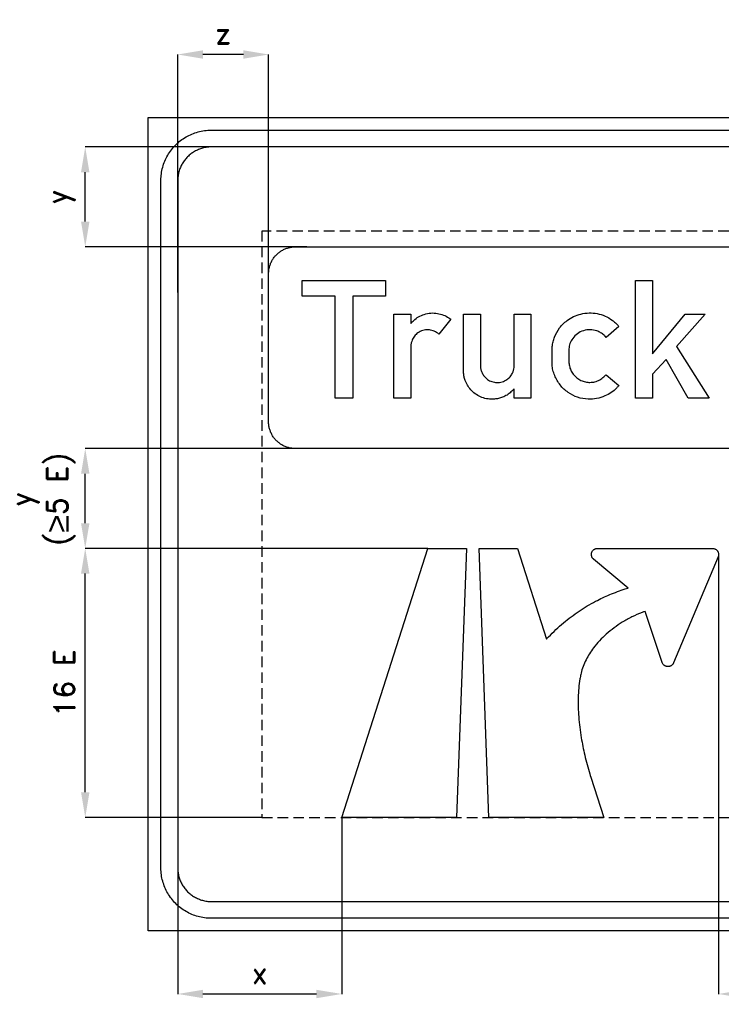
# Model space of a CAD drawing. Header units: millimetres. Extents: x -136 to 3344, y 790 to 3425.
# Tile 1 of 10: x -136 to 1532, y 933 to 3275. Entities that reach past the tile are written whole.
import ezdxf

# ---------------------------------------------------------------- set-up
doc = ezdxf.new("R2010")
doc.units = ezdxf.units.MM
doc.header["$LTSCALE"] = 5
doc.linetypes.add('ČÁRKOVANÁX2', pattern=[1.5, 1, -0.5])
doc.layers.add('Kóty', color=2, linetype='Continuous')
doc.layers.add('Značka', color=7, linetype='Continuous')
doc.styles.get("Standard").update_dxf_attribs({"font": 'romand.shx', "height": 50})
doc.dimstyles.get("Standard").update_dxf_attribs({"dimtxt": 50, "dimasz": 60, "dimexe": 0.18, "dimexo": 0.0625, "dimgap": 25, "dimtad": 1, "dimdec": 0, "dimzin": 0, "dimdsep": 46, "dimtxsty": 'Standard', "dimcen": 0.09, "dimadec": 0, "dimazin": 0, "dimtfac": 1, "dimtdec": 0, "dimtofl": 0, "dimtmove": 0, "dimatfit": 3, "dimfxl": 1, "dimtolj": 1, "dimtzin": 0, "dimarcsym": 0})

# ---------------------------------------------------------------- blocks, each defined once
blk = doc.blocks.new('*D1')
at = {"layer": 'Defpoints', "color": 0, "transparency": 16777216}
for p in [(1525.7, 2002.1), (1725.7, 1707.2), (1525.7, 957.2)]:
    blk.add_point(p, dxfattribs=at)
at = {"layer": 'Kóty', "color": 0, "lineweight": -2, "transparency": 16777216}
for p, q in [((1525.7, 2002), (1525.7, 957)), ((1725.7, 1707.2), (1725.7, 957)), ((1665.7, 957.2), (1585.7, 957.2))]:
    blk.add_line(p, q, dxfattribs=at)
at = {"layer": 'Kóty', "color": 0, "transparency": 16777216}
for points in [[(1585.7, 967.2), (1585.7, 947.2), (1525.7, 957.2)], [(1665.7, 967.2), (1665.7, 947.2), (1725.7, 957.2)]]:
    blk.add_solid(points, dxfattribs=at)
at = {"layer": 'Kóty', "color": 0, "transparency": 16777216, "insert": (1625.7, 1007.2), "char_height": 50, "attachment_point": 5}
blk.add_mtext('\\A1;5 E', dxfattribs=at)
blk = doc.blocks.new('*D2')
at = {"layer": 'Defpoints', "color": 0, "transparency": 16777216}
for p in [(19.7, 2017.2), (834.5, 2017.2), (439.7, 1377.2)]:
    blk.add_point(p, dxfattribs=at)
at = {"layer": 'Kóty', "color": 0, "lineweight": -2, "transparency": 16777216}
for p, q in [((834.4, 2017.2), (19.5, 2017.2)), ((19.7, 1437.2), (19.7, 1957.2)), ((439.6, 1377.2), (19.5, 1377.2))]:
    blk.add_line(p, q, dxfattribs=at)
at = {"layer": 'Kóty', "color": 0, "transparency": 16777216}
for points in [[(9.7, 1957.2), (29.7, 1957.2), (19.7, 2017.2)], [(9.7, 1437.2), (29.7, 1437.2), (19.7, 1377.2)]]:
    blk.add_solid(points, dxfattribs=at)
at = {"layer": 'Kóty', "color": 0, "transparency": 16777216, "insert": (-30.3, 1697.2), "char_height": 50, "attachment_point": 5, "rotation": 90}
blk.add_mtext('\\A1;16 E', dxfattribs=at)
blk = doc.blocks.new('*D5')
at = {"layer": 'Defpoints', "color": 0, "transparency": 16777216}
for p in [(19.7, 2972.2), (595.9, 2972.2), (546.6, 2734.7)]:
    blk.add_point(p, dxfattribs=at)
at = {"layer": 'Kóty', "color": 0, "lineweight": -2, "transparency": 16777216}
for p, q in [((595.8, 2972.2), (19.5, 2972.2)), ((19.7, 2794.7), (19.7, 2912.2)), ((546.5, 2734.7), (19.5, 2734.7))]:
    blk.add_line(p, q, dxfattribs=at)
at = {"layer": 'Kóty', "color": 0, "transparency": 16777216}
for points in [[(9.7, 2912.2), (29.7, 2912.2), (19.7, 2972.2)], [(9.7, 2794.7), (29.7, 2794.7), (19.7, 2734.7)]]:
    blk.add_solid(points, dxfattribs=at)
at = {"layer": 'Kóty', "color": 0, "transparency": 16777216, "insert": (-38.6, 2853.4), "char_height": 50, "attachment_point": 5, "rotation": 90}
blk.add_mtext('\\A1;y', dxfattribs=at)
blk = doc.blocks.new('*D7')
at = {"layer": 'Defpoints', "color": 0, "transparency": 16777216}
for p in [(629.6, 1377.2), (239.7, 1317.2), (629.6, 957.2)]:
    blk.add_point(p, dxfattribs=at)
at = {"layer": 'Kóty', "color": 0, "lineweight": -2, "transparency": 16777216}
for p, q in [((629.6, 1377.1), (629.6, 957)), ((239.7, 1317.2), (239.7, 957)), ((299.7, 957.2), (569.6, 957.2))]:
    blk.add_line(p, q, dxfattribs=at)
at = {"layer": 'Kóty', "color": 0, "transparency": 16777216}
for points in [[(299.7, 967.2), (299.7, 947.2), (239.7, 957.2)], [(569.6, 967.2), (569.6, 947.2), (629.6, 957.2)]]:
    blk.add_solid(points, dxfattribs=at)
at = {"layer": 'Kóty', "color": 0, "transparency": 16777216, "insert": (434.7, 1007.2), "char_height": 50, "attachment_point": 5}
blk.add_mtext('\\A1;x', dxfattribs=at)
blk = doc.blocks.new('*D9')
at = {"layer": 'Defpoints', "color": 0, "transparency": 16777216}
for p in [(239.7, 3192.2), (239.7, 2626.3), (455.7, 2626.3)]:
    blk.add_point(p, dxfattribs=at)
at = {"layer": 'Kóty', "color": 0, "lineweight": -2, "transparency": 16777216}
for p, q in [((239.7, 2626.3), (239.7, 3192.4)), ((395.7, 3192.2), (299.7, 3192.2)), ((455.7, 2626.3), (455.7, 3192.4))]:
    blk.add_line(p, q, dxfattribs=at)
at = {"layer": 'Kóty', "color": 0, "transparency": 16777216}
for points in [[(299.7, 3202.2), (299.7, 3182.2), (239.7, 3192.2)], [(395.7, 3202.2), (395.7, 3182.2), (455.7, 3192.2)]]:
    blk.add_solid(points, dxfattribs=at)
at = {"layer": 'Kóty', "color": 0, "transparency": 16777216, "insert": (347.7, 3242.2), "char_height": 50, "attachment_point": 5}
blk.add_mtext('\\A1;z', dxfattribs=at)

msp = doc.modelspace()

# ---------------------------------------------------------------- linework, layer by layer
at = {"layer": 'Kóty'}
for p, q in [((574.4, 2254.7), (19.5, 2254.7)), ((19.7, 2077.2), (19.7, 2194.7)), ((834.4, 2017.2), (19.5, 2017.2))]:
    msp.add_line(p, q, dxfattribs=at)
for points in [[(9.7, 2194.7), (29.7, 2194.7), (19.7, 2254.7)], [(9.7, 2077.2), (29.7, 2077.2), (19.7, 2017.2)]]:
    msp.add_solid(points, dxfattribs=at)
at = {"layer": 'Značka', "color": 5}
for points in [[(169.7, 1107.2), (169.7, 3042.2), (3169.7, 3042.2), (3169.7, 1107.2), (169.7, 1107.2)], [(902.8, 1377.2), (629.7, 1377.2), (834.5, 2017.2), (926.2, 2017.2), (902.8, 1377.2)], [(319.7, 1177.2), (3019.7, 1177.2)], [(3019.7, 1137.2), (319.7, 1137.2)]]:
    msp.add_lwpolyline(points, dxfattribs=at)
for points in [[(319.7, 1137.2), (319.2, 1137.2), (318.7, 1137.2, -0.03218), (303.3, 1138.3, -0.035443), (288, 1141.5, -0.036267), (273.3, 1146.4, -0.03442), (259.4, 1153.4, -0.033721), (246.5, 1162.1, -0.034085), (234.8, 1172.3, -0.034209), (224.5, 1184, -0.034229), (215.9, 1196.9, -0.034044), (209, 1210.8, -0.033412), (203.9, 1225.5, -0.034127), (200.7, 1240.8, -0.036745), (199.7, 1256.3), (199.7, 1256.7), (199.7, 1257.2), (199.7, 2892.2), (199.7, 2892.7), (199.7, 2893.1, -0.03218), (200.8, 2908.6, -0.035443), (203.9, 2923.9, -0.036267), (208.9, 2938.6, -0.034425), (215.9, 2952.5, -0.033723), (224.5, 2965.4, -0.034082), (234.8, 2977, -0.034204), (246.5, 2987.3, -0.034223), (259.4, 2996, -0.034048), (273.3, 3002.9, -0.033416), (288, 3007.9, -0.034129), (303.3, 3011.2, -0.036741), (318.7, 3012.2), (319.2, 3012.2), (319.7, 3012.2), (3019.7, 3012.2)], [(3019.7, 2972.2), (319.7, 2972.2), (319.4, 2972.2), (319.1, 2972.2, 0.032179), (308.7, 2971.5, 0.035442), (298.6, 2969.4, 0.03626), (288.8, 2966, 0.034413), (279.5, 2961.4, 0.033721), (270.9, 2955.6, 0.034079), (263.1, 2948.8, 0.03421), (256.3, 2941, 0.034233), (250.5, 2932.4, 0.034047), (245.9, 2923.1, 0.033413), (242.5, 2913.3, 0.034126), (240.4, 2903.1, 0.036745), (239.7, 2892.8), (239.7, 2892.5), (239.7, 2892.2), (239.7, 1257.2), (239.7, 1256.9), (239.7, 1256.6, 0.03218), (240.4, 1246.2, 0.035443), (242.5, 1236.1, 0.036267), (245.8, 1226.3, 0.03442), (250.5, 1217, 0.033721), (256.3, 1208.4, 0.034085), (263.1, 1200.6, 0.03421), (270.9, 1193.8, 0.034229), (279.5, 1188, 0.034044), (288.8, 1183.4, 0.033411), (298.6, 1180, 0.034128), (308.7, 1177.9, 0.036745), (319.1, 1177.2), (319.4, 1177.2), (319.7, 1177.2)], [(979.6, 1377.2), (956.1, 2017.2), (1047.8, 2017.2), (1116.8, 1801.5), (1119.2, 1804.1), (1121.6, 1806.6, -0.014813), (1138.8, 1823.9, -0.015522), (1156.9, 1840, -0.014804), (1175, 1854.5, -0.014251), (1193.8, 1867.8, -0.014105), (1213.2, 1880.2, -0.014425), (1233.4, 1891.4, -0.011456), (1249.9, 1899.7, -0.010959), (1266.8, 1907.2, -0.012105), (1285.1, 1914.4, -0.013491), (1303.8, 1920.7), (1307.1, 1921.8), (1310.5, 1922.8), (1228.1, 1992), (1227.9, 1992.1), (1227.8, 1992.2, -0.019906), (1226.9, 1993.1, -0.024468), (1226.1, 1994.1, -0.024331), (1225.4, 1995.1, -0.022395), (1224.8, 1996.2, -0.021585), (1224.3, 1997.3, -0.021981), (1223.9, 1998.4), (1223.6, 1999.4), (1223.4, 2000.3, -0.019139), (1223.3, 2001.4, -0.018863), (1223.2, 2002.4), (1223.2, 2002.6), (1223.2, 2002.8), (1223.2, 2003.1), (1223.2, 2003.5), (1223.2, 2004.2), (1223.3, 2004.9, -0.029707), (1223.7, 2006.6, -0.031448), (1224.2, 2008.2, -0.041587), (1225.2, 2010.2, -0.041093), (1226.5, 2012, -0.040548), (1228.1, 2013.6, -0.040406), (1229.8, 2014.9, -0.032596), (1231.4, 2015.8, -0.031723), (1233, 2016.5, -0.036142), (1234.9, 2017, -0.041092), (1236.9, 2017.2, -0.005967), (1237.3, 2017.2), (1237.6, 2017.2), (1511.3, 2017.2), (1511.6, 2017.2), (1512, 2017.2, -0.044654), (1514.4, 2016.9, -0.045648), (1516.7, 2016.1, -0.042267), (1518.7, 2015.2, -0.040566), (1520.5, 2013.9, -0.039751), (1522.1, 2012.3, -0.040896), (1523.4, 2010.6, -0.033148), (1524.3, 2009, -0.031878), (1525, 2007.3, -0.041629), (1525.5, 2005.1, -0.045506), (1525.7, 2002.8), (1525.7, 2002.1), (1525.6, 2001.4), (1525.6, 2000.8), (1525.5, 2000.3), (1525.4, 1999.7), (1525.2, 1999.1), (1525.1, 1998.7), (1525, 1998.3), (1524.8, 1997.8), (1524.6, 1997.3), (1524.6, 1997.3), (1524.6, 1997.2), (1418.6, 1744.9), (1418.5, 1744.6), (1418.4, 1744.4, -0.033511), (1417.5, 1742.8, -0.034232), (1416.5, 1741.4, -0.031807), (1415.3, 1740.1, -0.030427), (1414.1, 1739, -0.029888), (1412.7, 1738.1, -0.030593), (1411.2, 1737.3, -0.024836), (1410, 1736.8, -0.024561), (1408.7, 1736.4, -0.026406), (1407.2, 1736.2, -0.026913), (1405.8, 1736.1), (1405.5, 1736), (1405.3, 1736), (1405, 1736), (1404.7, 1736.1, -0.009563), (1404.2, 1736.1), (1403.6, 1736.1, -0.024435), (1402.3, 1736.4, -0.025134), (1401, 1736.7, -0.032996), (1399.3, 1737.3, -0.032612), (1397.8, 1738.2, -0.032454), (1396.3, 1739.2, -0.032756), (1395, 1740.4), (1394, 1741.4), (1393.2, 1742.6), (1392.4, 1743.9), (1391.8, 1745.3), (1391.7, 1745.6), (1391.6, 1745.9), (1350.9, 1867.4), (1347.3, 1866), (1343.7, 1864.7, 0.022519), (1319.7, 1854.1, 0.024405), (1296.8, 1841.4, 0.023306), (1277.1, 1828.2, 0.023931), (1258.7, 1813.2, 0.024394), (1242.7, 1797.7, 0.027819), (1228.3, 1780.5, 0.022826), (1218.8, 1766.7, 0.023859), (1210.5, 1752.1, 0.027916), (1203.6, 1736.6, 0.035331), (1198.7, 1720.4), (1198.1, 1717.6), (1197.5, 1714.7), (1197, 1712.3), (1196.5, 1709.5), (1196, 1706.6, 0.020212), (1193.1, 1684.8, 0.017001), (1191.8, 1662.8, 0.015131), (1191.8, 1639.6, 0.012805), (1193, 1616.4, 0.012179), (1195.5, 1591.6, 0.01145), (1199.1, 1566.8, 0.008891), (1202.9, 1546.2, 0.008029), (1207.4, 1525.6, 0.008855), (1213, 1503.2, 0.009907), (1219.4, 1481.1), (1220.7, 1477.1), (1221.9, 1473.2), (1252.6, 1377.2), (979.6, 1377.2)]]:
    msp.add_lwpolyline(points, format="xyb", dxfattribs=at)
at = {"layer": 'Značka', "color": 6, "linetype": 'ČÁRKOVANÁX2', "ltscale": 5}
msp.add_lwpolyline([(2899.7, 1377.2), (2899.7, 2772.2), (439.7, 2772.2), (439.7, 1377.2), (2899.7, 1377.2)], dxfattribs=at)
at = {"layer": 'Značka', "color": 251}
for points in [[(519.7, 2254.7), (519.4, 2254.7), (519.2, 2254.7, -0.032173), (510.9, 2255.3, -0.035436), (502.8, 2257, -0.036272), (494.9, 2259.6, -0.034415), (487.5, 2263.4, -0.033736), (480.6, 2268, -0.034083), (474.4, 2273.4, -0.034211), (468.9, 2279.7, -0.034226), (464.3, 2286.5, -0.034036), (460.6, 2294, -0.033407), (458, 2301.8, -0.034127), (456.2, 2309.9, -0.036742), (455.7, 2318.2), (455.7, 2318.4), (455.7, 2318.7), (455.7, 2670.7), (455.7, 2670.9), (455.7, 2671.2, -0.03218), (456.3, 2679.5, -0.035438), (458, 2687.6, -0.03627), (460.6, 2695.4, -0.034419), (464.3, 2702.8, -0.033722), (468.9, 2709.7, -0.034081), (474.4, 2715.9, -0.034201), (480.6, 2721.4, -0.034241), (487.5, 2726, -0.034037), (495, 2729.7, -0.033426), (502.8, 2732.4, -0.034126), (510.9, 2734.1, -0.036738), (519.2, 2734.7), (519.4, 2734.7), (519.7, 2734.7), (2819.7, 2734.7)], [(753.8, 2374.7), (753.8, 2574.8), (794, 2574.8), (794, 2552.6), (797.4, 2556.2, -0.016098), (800.8, 2559.7, -0.059425), (812.4, 2568.2, -0.056248), (825.7, 2573.9, -0.061459), (841.3, 2577.1, -0.062526), (857.1, 2576.3, -0.056656), (871.3, 2572.4, -0.054486), (884.2, 2565.6), (886.6, 2564.1), (889, 2562.4), (860.5, 2527.1), (857.8, 2529.1), (855, 2531, 0.073537), (844, 2535.9, 0.081608), (832, 2537.2, 0.089317), (819.3, 2534.7, 0.087658), (808.3, 2528.1, 0.074691), (800.8, 2519.8, 0.06977), (796, 2509.8, 0.02807), (794.9, 2505.9, 0.034189), (794.2, 2502, 0.010138), (794.1, 2500.6, 0.003386), (794, 2499.1), (794, 2374.7), (753.8, 2374.7)], [(1288.6, 2404.9, -0.003509), (1286.1, 2401.9, -0.010611), (1283.6, 2399, -0.058238), (1270.5, 2387.9, -0.050305), (1255.3, 2379.8, -0.057727), (1235.7, 2373.7, -0.060684), (1215.2, 2372.3, -0.074223), (1190.5, 2376.7, -0.075684), (1168.1, 2388.2, -0.07754), (1149, 2406, -0.072823), (1136.1, 2428.7, -0.04015), (1131.8, 2441.2, -0.047417), (1129.8, 2454.1, -0.005019), (1129.7, 2455.8), (1129.7, 2457.5), (1129.7, 2493.7), (1129.8, 2495.5, -0.003519), (1130, 2497.3, -0.030833), (1132.1, 2508.7, -0.033328), (1135.6, 2519.7, -0.072565), (1147.5, 2541.7, -0.076162), (1165.4, 2559.3, -0.057163), (1181, 2568.9, -0.052825), (1198.4, 2574.8, -0.054886), (1217.7, 2577.5, -0.058021), (1237.1, 2575.7, -0.058227), (1255.8, 2569.9, -0.055255), (1272.7, 2560, -0.029566), (1280.2, 2554.1, -0.03528), (1286.8, 2547.2), (1287.8, 2546), (1288.8, 2544.8), (1258, 2519.3), (1255.7, 2521.8, 0.014259), (1253.3, 2524.2, 0.054717), (1245.2, 2530.3, 0.053212), (1236, 2534.5, 0.082153), (1220.1, 2537.4, 0.087304), (1204.3, 2535, 0.08747), (1190.1, 2527.9, 0.079816), (1178.9, 2516.4, 0.070349), (1172.3, 2504.8, 0.08861), (1169.8, 2491.9, 0.006589), (1169.7, 2490.7, 0.002248), (1169.7, 2489.6), (1169.7, 2460.2), (1169.8, 2459.5), (1169.9, 2458.8, 0.014082), (1170.5, 2453.7, 0.025938), (1171.6, 2448.7, 0.063645), (1175.5, 2438.6, 0.057797), (1181.9, 2429.7, 0.062193), (1190.7, 2421.5, 0.06414), (1201.3, 2415.8, 0.058228), (1211.7, 2412.8, 0.057221), (1222.5, 2412.3, 0.065843), (1234.7, 2414.5, 0.071398), (1245.8, 2419.9, 0.032137), (1250.7, 2423.5, 0.020846), (1255.2, 2427.5), (1256.7, 2429), (1258.1, 2430.4), (1288.6, 2404.9)], [(1079.5, 2574.8), (1079.5, 2374.7), (1039.6, 2374.7), (1039.6, 2396.7), (1035.8, 2392.9, -0.012636), (1032, 2389.3, -0.040899), (1022.6, 2382.1, -0.050594), (1012.1, 2376.8, -0.044083), (1002.5, 2373.9, -0.036416), (992.5, 2372.5, -0.051778), (977.5, 2372.8, -0.059753), (963, 2376.5, -0.060317), (949.8, 2383, -0.057515), (938.6, 2392.4, -0.051901), (930.1, 2402.8, -0.051171), (924, 2414.8, -0.03651), (921.1, 2423.5, -0.04011), (919.6, 2432.5, -0.006776), (919.4, 2434.5), (919.3, 2436.4), (919.3, 2574.8), (959.5, 2574.8), (959.5, 2451.4, 0.003939), (959.4, 2449.9, 0.011779), (959.5, 2448.3, 0.072605), (961, 2440.3, 0.052956), (964.5, 2432.7, 0.052693), (969.6, 2425.3, 0.06009), (976.3, 2419.3, 0.079299), (986.7, 2414, 0.076678), (998.4, 2412, 0.081961), (1011, 2413.4, 0.086431), (1022.2, 2418.9, 0.070436), (1029.9, 2425.7, 0.062495), (1035.5, 2434.3, 0.045098), (1038.1, 2440.8, 0.056317), (1039.4, 2447.5, 0.008538), (1039.5, 2448.7, 0.002774), (1039.5, 2450), (1039.5, 2574.8), (1079.5, 2574.8)]]:
    msp.add_lwpolyline(points, format="xyb", dxfattribs=at)
for points in [[(613.7, 2374.7), (613.7, 2617), (535.8, 2617), (535.8, 2654.7), (734, 2654.7), (734, 2617), (656.1, 2617), (656.1, 2374.7), (613.7, 2374.7)], [(1328.5, 2374.7), (1328.5, 2654.7), (1368.4, 2654.7), (1368.4, 2479.8), (1446.2, 2574.4), (1493.8, 2574.4), (1426, 2497.2), (1503.5, 2374.7), (1453, 2374.7), (1400.9, 2466.8), (1368.4, 2432), (1368.4, 2374.7), (1328.5, 2374.7)], [(2819.7, 2254.7), (519.7, 2254.7)]]:
    msp.add_lwpolyline(points, dxfattribs=at)

# ---------------------------------------------------------------- texts
at = {"layer": 'Kóty', "insert": (-80.3, 2134.5), "char_height": 50, "width": 236.768, "attachment_point": 5, "rotation": 90}
msp.add_mtext('\\A1;y\\P({\\A0;\\fArial|b0|i0|c238|p34;\\H1.08333x;≥}5 E)', dxfattribs=at)

# ---------------------------------------------------------------- dimensions: what is measured, and where the dimension line sits
at = {"layer": 'Kóty'}
for base, p1, p2, text, picture, middle in [((239.7, 3192.2), (455.7, 2626.3), (239.7, 2626.3), 'z', '*D9', (347.7, 3242.2)), ((1525.7, 957.2), (1725.7, 1707.2), (1525.7, 2002.1), '5 E', '*D1', (1625.7, 1007.2)), ((629.6, 957.2), (239.7, 1317.2), (629.6, 1377.2), 'x', '*D7', (434.7, 1007.2))]:
    dim = msp.add_linear_dim(base=base, p1=p1, p2=p2, text=text, dimstyle='Standard', dxfattribs=at)
    dim.commit()
    dim.dimension.update_dxf_attribs({"geometry": picture, "text_midpoint": middle})
for base, p1, p2, text, picture, middle in [((19.7, 2972.2), (546.6, 2734.7), (595.9, 2972.2), 'y', '*D5', (-38.6, 2853.4)), ((19.7, 2017.2), (439.7, 1377.2), (834.5, 2017.2), '16 E', '*D2', (-30.3, 1697.2))]:
    dim = msp.add_linear_dim(base=base, p1=p1, p2=p2, angle=90, text=text, dimstyle='Standard', dxfattribs=at)
    dim.commit()
    dim.dimension.update_dxf_attribs({"geometry": picture, "text_midpoint": middle})

doc.saveas('drawing.dxf')
